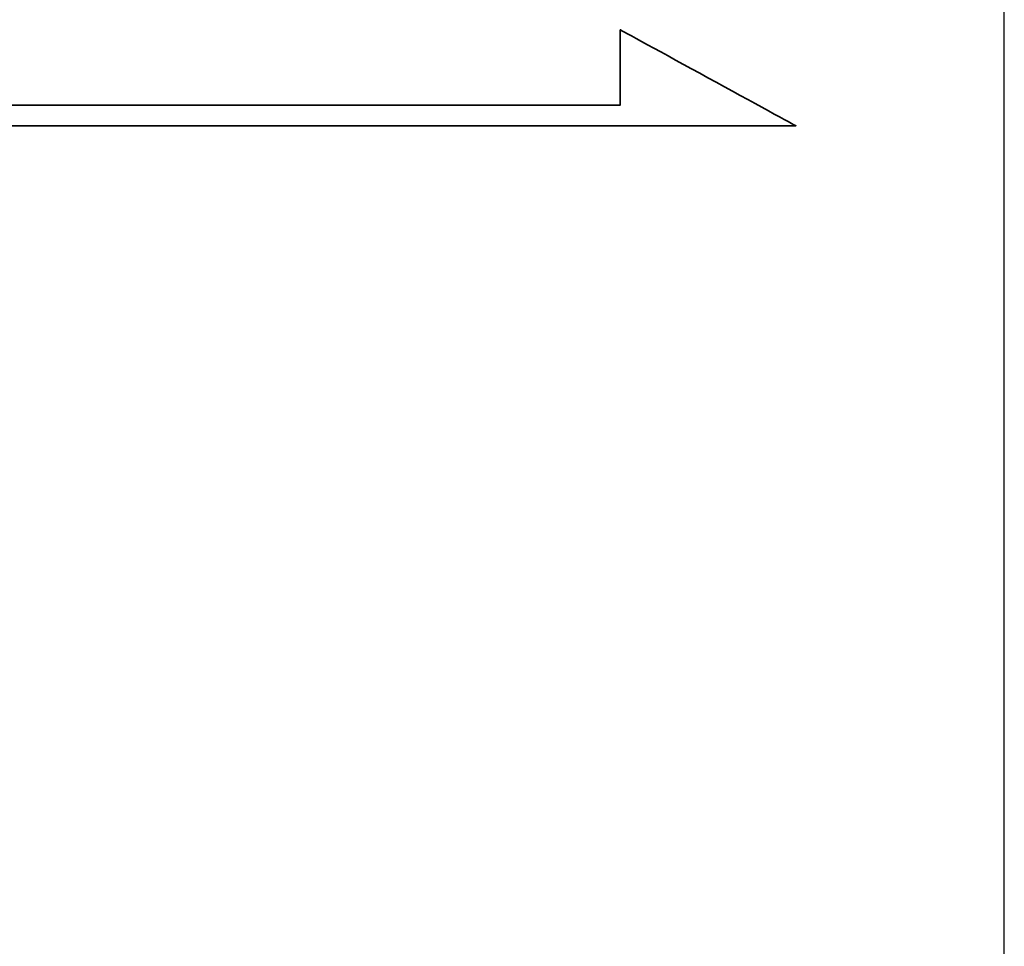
# Model space of a CAD drawing. Header units: millimetres. Extents: x 300 to 581, y 283 to 374.
# Tile 51 of 55: x 528.96 to 534.46, y 311.59 to 316.75. Entities that reach past the tile are written whole.
import ezdxf

# ---------------------------------------------------------------- set-up
doc = ezdxf.new("R2010")
doc.units = ezdxf.units.MM
for name, color, linetype in [('2', 7, 'Continuous'), ('DIM', 4, 'Continuous'), ('layer 1', 7, 'Continuous')]:
    doc.layers.add(name, color=color, linetype=linetype)

# ---------------------------------------------------------------- blocks, each defined once
blk = doc.blocks.new('TBI MOTION logo(完整正式版)')
at = {"layer": 'layer 1', "color": 22, "lineweight": 35}
blk.add_open_spline([(75.90875, -9.47875), (75.90875, -9.47875), (75.90875, -12.28625), (75.90875, -12.28625), (75.90875, -12.28625), (75.90875, -12.28625), (75.90875, -12.47875), (75.90875, -12.47875), (75.90875, -12.47875), (75.90875, -12.47875), (75.71625, -12.47875), (75.71625, -12.47875), (75.71625, -12.47875), (75.71625, -12.47875), (-88.32875, -12.47875), (-88.32875, -12.47875), (-88.32875, -12.47875), (-88.32875, -12.47875), (-88.32875, -13.29375), (-88.32875, -13.29375), (-88.32875, -13.29375), (-88.32875, -13.29375), (82.89125, -13.29375), (82.89125, -13.29375), (82.89125, -13.29375), (82.89125, -13.29375), (75.90875, -9.47875), (75.90875, -9.47875)], degree=3, knots=[0, 0, 0, 0, 0.14285714, 0.14285714, 0.14285714, 0.14285715, 0.28571429, 0.28571429, 0.28571429, 0.2857143, 0.42857143, 0.42857143, 0.42857143, 0.42857144, 0.57142857, 0.57142857, 0.57142857, 0.57142858, 0.71428571, 0.71428571, 0.71428571, 0.71428572, 0.85714286, 0.85714286, 0.85714286, 0.85714287, 1, 1, 1, 1], dxfattribs=at)

msp = doc.modelspace()

# ---------------------------------------------------------------- linework, layer by layer
at = {"layer": '2', "color": 0, "linetype": 'Continuous'}
msp.add_line((534.4555, 307.1423), (534.4555, 334.3423), dxfattribs=at)

# ---------------------------------------------------------------- block references
at = {"layer": 'DIM', "color": 7, "xscale": 0.1404528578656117, "yscale": 0.1404528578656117, "zscale": 0.1404528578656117}
msp.add_blockref('TBI MOTION logo(完整正式版)', (521.6508, 318.0284), dxfattribs=at)

doc.saveas('drawing.dxf')
